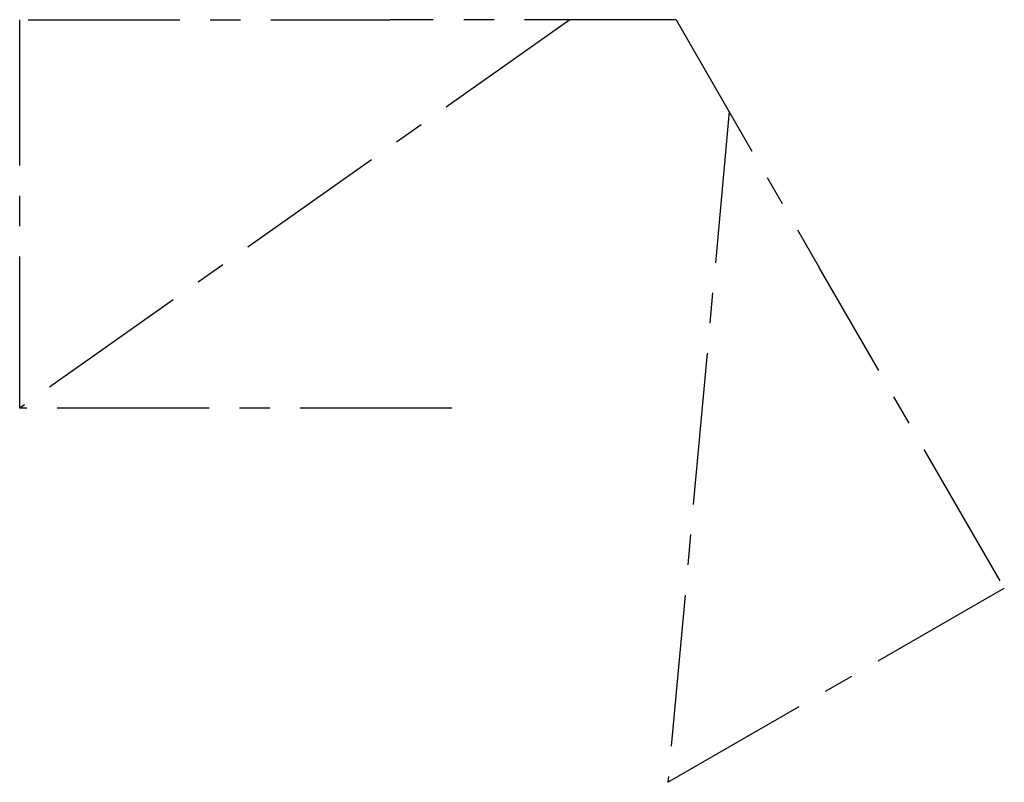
# Model space of a CAD drawing. Extents: x 80 to 688, y -231 to 240.
import ezdxf

# ---------------------------------------------------------------- set-up
doc = ezdxf.new("R2010")
doc.units = 0
doc.header["$LTSCALE"] = 3
doc.header["$MEASUREMENT"] = 0
doc.linetypes.add('CENTER', pattern=[50, 31.25, -6.25, 6.25, -6.25])
doc.layers.add('HL-25', color=2, linetype='CENTER')

msp = doc.modelspace()

# ---------------------------------------------------------------- linework, layer by layer
at = {"layer": 'HL-25'}
for p, q in [((420, 240, 240), (80, 0, 240)), ((80, 0, 240), (80, 240, 240)), ((80, 0), (80, 240)), ((420, 240), (80, 0)), ((518.35, 183.22, 240), (480.5, -231.23, 240)), ((518.35, 183.22), (480.5, -231.23)), ((480.5, -231.23, 240), (688.35, -111.23, 240)), ((480.5, -231.23), (688.35, -111.23))]:
    msp.add_line(p, q, dxfattribs=at)
at = {"layer": 'HL-25', "extrusion": (1.22461e-16, 1, -3.44505e-16)}
for p, q in [((80, 240, 240), (80, 240)), ((85.2, 240, 240.08), (308.81, 240, 0.28)), ((485.57, 240, 240), (308.81, 240, 0.28)), ((80, 0, 240), (80, 0)), ((347, 0, 240), (80, 0))]:
    msp.add_line(p, q, dxfattribs=at)
at = {"layer": 'HL-25', "extrusion": (0.866025, 0.5, -3.44505e-16)}
for p, q in [((485.57, 240, 240), (573.94, 86.93, 0.28)), ((685.75, -106.73, 240.08), (573.94, 86.93, 0.28)), ((688.35, -111.23, 240), (688.35, -111.23)), ((480.5, -231.23, 240), (480.5, -231.23))]:
    msp.add_line(p, q, dxfattribs=at)

doc.saveas('drawing.dxf')
